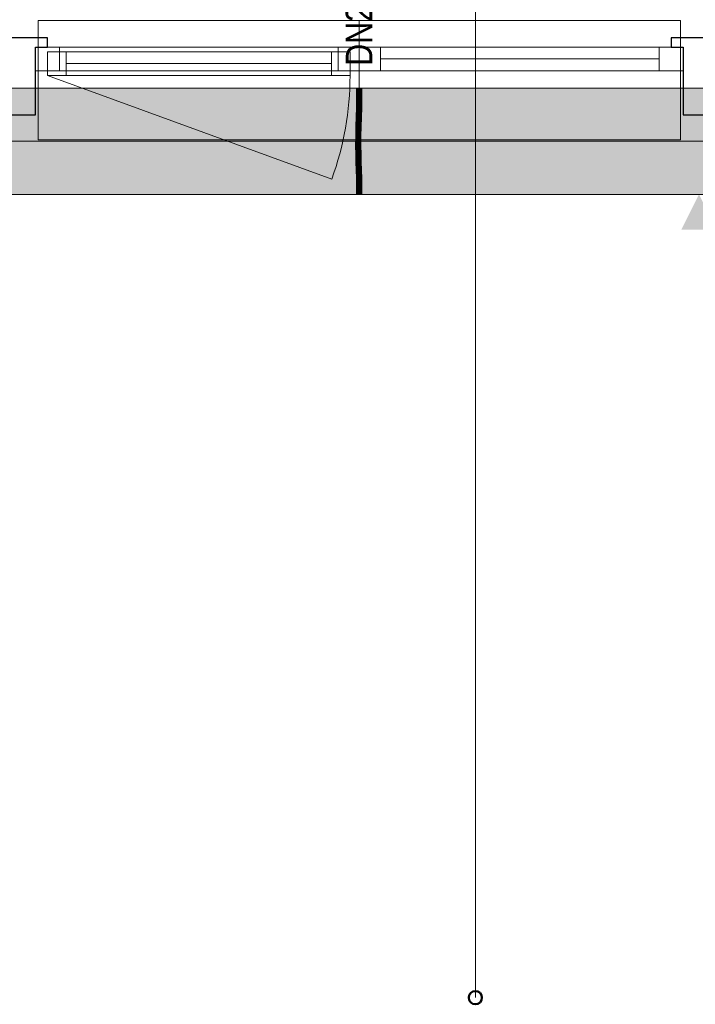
# Model space of a CAD drawing. Extents: x -620 to 300, y 62 to 1107.
# Tile 93 of 256: x -234 to -183, y 927 to 1001. Entities that reach past the tile are written whole.
import ezdxf
from ezdxf.lldxf.tags import DXFTag

# ---------------------------------------------------------------- set-up
doc = ezdxf.new("R2010")
doc.units = 0
doc.layers.get('0').update_dxf_attribs({"lineweight": 35})
for name, color, linetype, lineweight, true_color in [('00_Beschriftung UZ', 3, 'Continuous', 13, 0x00ff00), ('30 -33 Aussenwände- 7 Fassade_ Elemente', 7, 'Continuous', 9, 0x00aacc), ('30 -35 Decken- 1 Konstruktion-Träger- Stahlbeton', 7, 'grob-A06G9FRA8I', 13, 0x33aa00), ('70 -75 Raumstempel-2 Verweislinie', 1, 'Continuous', 9, 0xff0000), ('E_Leerrohr 20', 7, 'Continuous', 13, 0xcc0099), ('E_Leerrohr 20-Shading', 7, 'Continuous', 13, 0xcc0099)]:
    doc.layers.add(name, color=color, linetype=linetype, lineweight=lineweight, true_color=true_color)
doc.layers.add('70 -71 Achsen- 1 Gebäudeachsen', color=7, linetype='STRICHPUNKT2-A06G9FR98I', lineweight=18)
doc.layers.add('Detailelementbeschriftung', color=7, linetype='Continuous', lineweight=9)
doc.layers.add('iwb_Schraffur_Unterzug', color=7, linetype='Continuous', lineweight=5, true_color=0xffffcc, plot=False)
doc.styles.get("Standard").update_dxf_attribs({"font": 'ARIALN.TTF'})
tags = doc.linetypes.add('grob-A06G9FRA8I', pattern=[14, 3, -8, 3]).pattern_tags.tags
tags[8:9] = [DXFTag(74, 4), DXFTag(75, 0), DXFTag(340, '0'), DXFTag(46, 0.0), DXFTag(50, 0.0), DXFTag(44, 0.0), DXFTag(45, 0.0)]
tags[6:7] = [DXFTag(74, 4), DXFTag(75, 0), DXFTag(340, '0'), DXFTag(46, 0.0), DXFTag(50, 0.0), DXFTag(44, 0.0), DXFTag(45, 0.0)]
tags[4:5] = [DXFTag(74, 4), DXFTag(75, 0), DXFTag(340, '0'), DXFTag(46, 0.0), DXFTag(50, 0.0), DXFTag(44, 0.0), DXFTag(45, 0.0)]
tags = doc.linetypes.add('STRICHPUNKT2', pattern=[12.7, 6.35, -3.175, 0, -3.175]).pattern_tags.tags
tags[10:11] = [DXFTag(74, 4), DXFTag(75, 0), DXFTag(340, '0'), DXFTag(46, 0.0), DXFTag(50, 0.0), DXFTag(44, 0.0), DXFTag(45, 0.0)]
tags[8:9] = [DXFTag(74, 4), DXFTag(75, 0), DXFTag(340, '0'), DXFTag(46, 0.0), DXFTag(50, 0.0), DXFTag(44, 0.0), DXFTag(45, 0.0)]
tags[6:7] = [DXFTag(74, 4), DXFTag(75, 0), DXFTag(340, '0'), DXFTag(46, 0.0), DXFTag(50, 0.0), DXFTag(44, 0.0), DXFTag(45, 0.0)]
tags[4:5] = [DXFTag(74, 4), DXFTag(75, 0), DXFTag(340, '0'), DXFTag(46, 0.0), DXFTag(50, 0.0), DXFTag(44, 0.0), DXFTag(45, 0.0)]
tags = doc.linetypes.add('STRICHPUNKT2-A06G9FR98I', pattern=[12.7, 6.35, -3.175, 0, -3.175]).pattern_tags.tags
tags[10:11] = [DXFTag(74, 4), DXFTag(75, 0), DXFTag(340, '0'), DXFTag(46, 0.0), DXFTag(50, 0.0), DXFTag(44, 0.0), DXFTag(45, 0.0)]
tags[8:9] = [DXFTag(74, 4), DXFTag(75, 0), DXFTag(340, '0'), DXFTag(46, 0.0), DXFTag(50, 0.0), DXFTag(44, 0.0), DXFTag(45, 0.0)]
tags[6:7] = [DXFTag(74, 4), DXFTag(75, 0), DXFTag(340, '0'), DXFTag(46, 0.0), DXFTag(50, 0.0), DXFTag(44, 0.0), DXFTag(45, 0.0)]
tags[4:5] = [DXFTag(74, 4), DXFTag(75, 0), DXFTag(340, '0'), DXFTag(46, 0.0), DXFTag(50, 0.0), DXFTag(44, 0.0), DXFTag(45, 0.0)]

# ---------------------------------------------------------------- blocks, each defined once
blk = doc.blocks.new('Shading-A06G9FNX8I', base_point=(-207.937, 993.149))
at = {"layer": 'E_Leerrohr 20-Shading', "color": 223, "true_color": 0xc67fb4}
for points in [[(-208.218, 996.053), (-208.277, 996.053), (-208.224, 995.33), (-208.283, 995.331)], [(-207.877, 996.053), (-207.935, 996.053), (-207.883, 995.325), (-207.941, 995.326)], [(-208.224, 995.33), (-208.283, 995.331), (-208.241, 994.607), (-208.298, 994.608)], [(-208.24, 994.607), (-208.224, 995.33), (-208.241, 994.607)], [(-207.887, 995.325), (-207.941, 995.326), (-207.913, 994.599), (-207.957, 994.6)], [(-207.898, 994.599), (-207.883, 995.325), (-207.913, 994.599), (-207.887, 995.325)], [(-208.241, 994.607), (-208.298, 994.608), (-208.264, 993.883), (-208.318, 993.884)], [(-208.264, 993.883), (-208.26, 993.882), (-208.241, 994.607), (-208.24, 994.607)], [(-208.26, 993.882), (-208.259, 993.882), (-208.24, 994.607)], [(-207.938, 994.6), (-207.957, 994.6), (-207.963, 993.874), (-207.976, 993.875)], [(-207.947, 993.874), (-207.913, 994.599), (-207.963, 993.874), (-207.938, 994.6)], [(-207.918, 993.873), (-207.898, 994.599), (-207.947, 993.874), (-207.913, 994.599)], [(-208.337, 993.158), (-208.272, 993.608), (-208.318, 993.884), (-208.264, 993.883)], [(-208.288, 993.157), (-208.282, 993.287), (-208.337, 993.158), (-208.272, 993.608)], [(-208.278, 993.157), (-208.265, 993.656), (-208.288, 993.157)], [(-208.272, 993.608), (-208.282, 993.287), (-208.266, 993.647), (-208.268, 993.592)], [(-208.264, 993.883), (-208.272, 993.608), (-208.26, 993.882), (-208.266, 993.647)], [(-208.268, 993.592), (-208.265, 993.656), (-208.266, 993.647)], [(-208.266, 993.647), (-208.265, 993.656), (-208.26, 993.882), (-208.259, 993.882)], [(-207.963, 993.874), (-207.976, 993.875), (-207.988, 993.151), (-207.995, 993.151)], [(-207.98, 993.15), (-207.947, 993.874), (-207.988, 993.151), (-207.963, 993.874)], [(-207.937, 993.149), (-207.918, 993.873), (-207.98, 993.15), (-207.947, 993.874)], [(-208.288, 993.157), (-208.337, 993.158), (-208.311, 992.431), (-208.35, 992.431)], [(-208.292, 992.431), (-208.278, 993.157), (-208.311, 992.431), (-208.288, 993.157)], [(-208.006, 992.427), (-207.988, 993.151), (-208.009, 992.427), (-207.993, 993.151)], [(-207.993, 993.151), (-207.995, 993.151), (-208.009, 992.427)], [(-208.003, 992.427), (-207.98, 993.15), (-208.006, 992.427), (-207.988, 993.151)], [(-208.003, 992.427), (-208.002, 992.427), (-207.992, 992.755)], [(-208.002, 992.427), (-207.98, 993.15), (-207.992, 992.755)], [(-208.002, 992.427), (-207.95, 992.427), (-207.98, 993.15), (-207.937, 993.149)], [(-208.316, 991.704), (-208.313, 992.07), (-208.354, 991.704), (-208.352, 992.07)], [(-208.313, 992.07), (-208.311, 992.431), (-208.352, 992.07), (-208.35, 992.431)], [(-208.295, 991.704), (-208.292, 992.431), (-208.316, 991.704), (-208.311, 992.431)], [(-208.008, 991.705), (-208.005, 992.064), (-208.012, 991.705), (-208.011, 992.065)], [(-208.011, 992.065), (-208.009, 992.065), (-208.009, 992.427), (-208.006, 992.427)], [(-208.009, 992.065), (-208.005, 992.064), (-208.006, 992.427), (-208.003, 992.427)], [(-208.008, 991.705), (-207.954, 991.705), (-208.005, 992.064), (-207.952, 992.064)], [(-208.005, 992.064), (-207.952, 992.064), (-208.002, 992.427), (-207.95, 992.427)], [(-208.005, 992.064), (-208.002, 992.427), (-208.005, 992.138)], [(-208.002, 992.427), (-208.003, 992.427), (-208.005, 992.138)], [(-208.316, 991.704), (-208.354, 991.704), (-208.303, 991.093), (-208.346, 991.092)], [(-208.303, 991.093), (-208.346, 991.092), (-208.277, 990.483), (-208.331, 990.482)], [(-208.287, 991.093), (-208.295, 991.704), (-208.303, 991.093), (-208.316, 991.704)], [(-208.272, 990.484), (-208.287, 991.093), (-208.277, 990.483), (-208.303, 991.093)], [(-208.008, 991.705), (-208.012, 991.705), (-207.995, 991.099), (-208.004, 991.099)], [(-207.946, 991.1), (-207.954, 991.705), (-207.995, 991.099), (-208.008, 991.705)], [(-207.969, 990.492), (-207.995, 991.099), (-207.989, 990.491), (-208.004, 991.099)], [(-208.004, 991.099), (-208.004, 991.099), (-207.989, 990.491)], [(-207.931, 990.493), (-207.946, 991.1), (-207.969, 990.492), (-207.995, 991.099)], [(-208.331, 990.482), (-208.31, 990.314), (-208.277, 990.483), (-208.269, 990.315)], [(-208.31, 990.314), (-208.331, 990.482), (-208.326, 990.314)], [(-208.313, 989.873), (-208.254, 989.875), (-208.326, 990.314), (-208.31, 990.314)], [(-208.31, 990.314), (-208.254, 989.875), (-208.269, 990.315), (-208.265, 990.245)], [(-208.265, 990.245), (-208.272, 990.484), (-208.277, 990.483)], [(-207.984, 990.317), (-207.96, 990.317), (-207.989, 990.491), (-207.969, 990.492)], [(-207.971, 989.883), (-207.938, 989.884), (-207.984, 990.317), (-207.96, 990.317)], [(-207.96, 990.317), (-207.926, 990.318), (-207.969, 990.492), (-207.931, 990.493)], [(-207.938, 989.884), (-207.913, 989.885), (-207.96, 990.317), (-207.926, 990.318)], [(-208.254, 989.875), (-208.313, 989.873), (-208.236, 989.267), (-208.295, 989.265)], [(-207.938, 989.884), (-207.971, 989.883), (-207.908, 989.275), (-207.954, 989.274)], [(-207.895, 989.275), (-207.913, 989.885), (-207.908, 989.275), (-207.938, 989.884)], [(-208.237, 989.267), (-208.295, 989.265), (-208.224, 988.66), (-208.282, 988.659)], [(-208.223, 988.66), (-208.236, 989.267), (-208.224, 988.66), (-208.237, 989.267)], [(-207.908, 989.275), (-207.954, 989.274), (-207.886, 988.665), (-207.94, 988.664)], [(-207.882, 988.665), (-207.895, 989.275), (-207.886, 988.665), (-207.908, 989.275)], [(-208.224, 988.66), (-208.282, 988.659), (-208.222, 988.053), (-208.277, 988.053)], [(-208.222, 988.053), (-208.22, 988.053), (-208.224, 988.66), (-208.223, 988.66)], [(-208.22, 988.053), (-208.218, 988.053), (-208.223, 988.66)], [(-207.877, 988.053), (-207.886, 988.665), (-207.935, 988.053), (-207.94, 988.664)], [(-207.877, 988.053), (-207.882, 988.665), (-207.886, 988.665)]]:
    blk.add_solid(points, dxfattribs=at)
at = {"layer": 'E_Leerrohr 20-Shading', "color": 231, "true_color": 0xe17fc9}
for points in [[(-208.077, 996.053), (-208.218, 996.053), (-208.083, 995.328), (-208.224, 995.33)], [(-208.077, 996.053), (-208.083, 995.328), (-208.078, 995.328)], [(-208.078, 995.328), (-208.072, 995.328), (-208.077, 996.053)], [(-208.072, 995.328), (-207.941, 995.326), (-208.077, 996.053), (-207.935, 996.053)], [(-208.083, 995.328), (-208.224, 995.33), (-208.098, 994.603), (-208.24, 994.607)], [(-208.083, 995.328), (-208.098, 994.603), (-208.094, 994.603)], [(-208.094, 994.603), (-208.083, 994.603), (-208.083, 995.328), (-208.078, 995.328)], [(-208.078, 995.328), (-208.083, 994.603), (-208.072, 995.328), (-208.061, 994.603)], [(-208.061, 994.603), (-207.957, 994.6), (-208.072, 995.328), (-207.941, 995.326)], [(-208.12, 994.604), (-208.24, 994.607), (-208.131, 993.879), (-208.259, 993.882)], [(-208.118, 993.879), (-208.098, 994.603), (-208.131, 993.879), (-208.12, 994.604)], [(-208.098, 994.603), (-208.118, 993.879), (-208.116, 993.879)], [(-208.106, 993.878), (-208.094, 994.603), (-208.116, 993.879), (-208.098, 994.603)], [(-208.106, 993.878), (-208.089, 993.878), (-208.094, 994.603), (-208.083, 994.603)], [(-208.083, 994.603), (-208.089, 993.878), (-208.061, 994.603), (-208.047, 993.877)], [(-208.047, 993.877), (-207.976, 993.875), (-208.061, 994.603), (-207.957, 994.6)], [(-208.265, 993.656), (-208.278, 993.157), (-208.256, 993.156)], [(-208.265, 993.656), (-208.142, 993.173), (-208.259, 993.882), (-208.131, 993.879)], [(-208.256, 993.156), (-208.142, 993.154), (-208.265, 993.656), (-208.142, 993.173)], [(-208.142, 993.173), (-208.137, 993.154), (-208.131, 993.879), (-208.118, 993.879)], [(-208.116, 993.879), (-208.118, 993.879), (-208.133, 993.154), (-208.137, 993.154)], [(-208.119, 993.153), (-208.106, 993.878), (-208.133, 993.154), (-208.116, 993.879)], [(-208.111, 993.614), (-208.119, 993.153), (-208.091, 993.614), (-208.094, 993.153)], [(-208.106, 993.878), (-208.111, 993.614), (-208.089, 993.878), (-208.091, 993.614)], [(-208.089, 993.878), (-208.094, 993.153), (-208.047, 993.877), (-208.034, 993.151)], [(-208.034, 993.151), (-207.995, 993.151), (-208.047, 993.877), (-207.976, 993.875)], [(-208.256, 993.156), (-208.278, 993.157), (-208.246, 992.43), (-208.292, 992.431)], [(-208.246, 992.43), (-208.15, 992.429), (-208.256, 993.156), (-208.142, 993.154)], [(-208.15, 992.429), (-208.137, 993.154), (-208.142, 993.154)], [(-208.133, 993.154), (-208.137, 993.154), (-208.147, 992.429), (-208.15, 992.429)], [(-208.129, 992.429), (-208.119, 993.153), (-208.147, 992.429), (-208.133, 993.154)], [(-208.142, 993.154), (-208.137, 993.154), (-208.142, 993.173)], [(-208.129, 992.429), (-208.098, 992.428), (-208.119, 993.153), (-208.094, 993.153)], [(-208.094, 993.153), (-208.098, 992.428), (-208.034, 993.151), (-208.024, 992.428)], [(-208.034, 993.151), (-208.024, 992.428), (-207.996, 993.151), (-208.017, 992.428)], [(-208.017, 992.428), (-208.009, 992.427), (-207.996, 993.151), (-207.995, 993.151)], [(-208.246, 992.43), (-208.292, 992.431), (-208.244, 991.704), (-208.295, 991.704)], [(-208.152, 992.068), (-208.15, 992.429), (-208.245, 992.069), (-208.246, 992.43)], [(-208.245, 992.069), (-208.244, 991.704), (-208.165, 992.068), (-208.16, 991.704)], [(-208.16, 991.704), (-208.154, 991.704), (-208.165, 992.068), (-208.152, 992.068)], [(-208.134, 991.704), (-208.152, 992.068), (-208.154, 991.704)], [(-208.152, 992.068), (-208.131, 992.067), (-208.147, 992.429), (-208.129, 992.429)], [(-208.147, 992.429), (-208.15, 992.429), (-208.152, 992.068)], [(-208.152, 992.068), (-208.134, 991.704), (-208.131, 992.067)], [(-208.132, 991.901), (-208.134, 991.704), (-208.099, 991.901), (-208.099, 991.705)], [(-208.129, 992.429), (-208.132, 991.901), (-208.098, 992.428), (-208.099, 991.901)], [(-208.024, 992.428), (-208.098, 992.428), (-208.025, 991.705), (-208.099, 991.705)], [(-208.024, 992.428), (-208.025, 991.705), (-208.022, 991.809)], [(-208.025, 991.705), (-208.022, 991.705), (-208.022, 991.809)], [(-208.017, 992.428), (-208.024, 992.428), (-208.02, 992.324)], [(-208.02, 992.324), (-208.024, 992.428), (-208.024, 992.221)], [(-208.011, 992.065), (-208.02, 992.324), (-208.022, 991.705), (-208.024, 992.221)], [(-208.011, 992.065), (-208.022, 991.705), (-208.019, 991.705)], [(-208.009, 992.427), (-208.017, 992.428), (-208.011, 992.065), (-208.02, 992.324)], [(-208.015, 991.902), (-208.019, 991.705), (-208.011, 991.902), (-208.012, 991.705)], [(-208.011, 992.065), (-208.015, 991.902), (-208.011, 991.902)], [(-208.244, 991.704), (-208.295, 991.704), (-208.25, 991.094), (-208.287, 991.093)], [(-208.25, 991.094), (-208.287, 991.093), (-208.26, 990.484), (-208.272, 990.484)], [(-208.26, 990.484), (-208.131, 990.487), (-208.25, 991.094), (-208.147, 991.096)], [(-208.25, 991.094), (-208.147, 991.096), (-208.244, 991.704), (-208.16, 991.704)], [(-208.16, 991.704), (-208.147, 991.096), (-208.157, 991.704), (-208.146, 991.096)], [(-208.146, 991.096), (-208.154, 991.704), (-208.157, 991.704)], [(-208.134, 991.704), (-208.154, 991.704), (-208.132, 991.096), (-208.146, 991.096)], [(-208.131, 990.487), (-208.146, 991.096), (-208.147, 991.096)], [(-208.132, 991.096), (-208.146, 991.096), (-208.128, 990.487), (-208.131, 990.487)], [(-208.132, 991.096), (-208.097, 991.097), (-208.134, 991.704), (-208.099, 991.705)], [(-208.128, 990.487), (-208.092, 990.488), (-208.132, 991.096), (-208.097, 991.097)], [(-208.025, 991.705), (-208.099, 991.705), (-208.04, 991.098), (-208.097, 991.097)], [(-208.037, 991.098), (-208.097, 991.097), (-208.055, 990.489), (-208.092, 990.488)], [(-208.028, 991.098), (-208.037, 991.098), (-208.038, 990.49), (-208.055, 990.489)], [(-208.037, 991.098), (-208.022, 991.705), (-208.04, 991.098), (-208.025, 991.705)], [(-208.028, 991.098), (-208.038, 990.49), (-208.017, 991.098), (-208.023, 990.49)], [(-208.022, 991.705), (-208.037, 991.098), (-208.023, 991.568)], [(-208.037, 991.098), (-208.028, 991.098), (-208.023, 991.568)], [(-208.012, 991.705), (-208.023, 991.568), (-208.017, 991.098), (-208.028, 991.098)], [(-208.022, 991.705), (-208.023, 991.568), (-208.019, 991.705)], [(-208.023, 991.568), (-208.012, 991.705), (-208.019, 991.705)], [(-208.017, 991.098), (-208.023, 990.49), (-208.004, 991.099), (-207.998, 990.491)], [(-208.012, 991.705), (-208.017, 991.098), (-208.004, 991.099)], [(-207.998, 990.491), (-207.989, 990.491), (-208.004, 991.099)], [(-208.26, 990.484), (-208.272, 990.484), (-208.265, 990.245)], [(-208.265, 990.245), (-208.113, 989.879), (-208.264, 990.315), (-208.126, 990.316)], [(-208.126, 990.316), (-208.131, 990.487), (-208.264, 990.315), (-208.26, 990.484)], [(-208.128, 990.487), (-208.131, 990.487), (-208.126, 990.316)], [(-208.126, 990.316), (-208.09, 990.216), (-208.128, 990.487), (-208.092, 990.488)], [(-208.113, 989.879), (-208.087, 989.88), (-208.126, 990.316), (-208.09, 990.216)], [(-208.055, 990.489), (-208.092, 990.488), (-208.057, 990.432)], [(-208.057, 990.432), (-208.092, 990.488), (-208.066, 990.149), (-208.09, 990.216)], [(-208.046, 990.094), (-208.04, 990.405), (-208.066, 990.149), (-208.057, 990.432)], [(-208.04, 990.405), (-208.038, 990.49), (-208.057, 990.432), (-208.055, 990.489)], [(-208.024, 990.381), (-208.04, 990.405), (-208.028, 990.043), (-208.046, 990.094)], [(-208.023, 990.49), (-208.038, 990.49), (-208.024, 990.381), (-208.04, 990.405)], [(-208.028, 990.043), (-207.993, 989.943), (-208.024, 990.381), (-207.996, 990.336)], [(-208.024, 990.381), (-207.996, 990.336), (-208.023, 990.49), (-207.998, 990.491)], [(-207.996, 990.336), (-207.984, 990.317), (-207.998, 990.491), (-207.989, 990.491)], [(-207.993, 989.943), (-207.991, 989.937), (-207.996, 990.336), (-207.984, 990.317)], [(-207.991, 989.937), (-207.971, 989.883), (-207.984, 990.317)], [(-208.113, 989.879), (-208.265, 990.245), (-208.254, 989.875)], [(-208.113, 989.879), (-208.254, 989.875), (-208.095, 989.27), (-208.236, 989.267)], [(-208.087, 989.88), (-208.113, 989.879), (-208.082, 989.271), (-208.095, 989.27)], [(-208.066, 990.149), (-208.09, 990.216), (-208.075, 989.88), (-208.087, 989.88)], [(-208.075, 989.88), (-208.087, 989.88), (-208.084, 989.569)], [(-208.051, 989.881), (-208.075, 989.88), (-208.082, 989.271), (-208.084, 989.569)], [(-208.051, 989.881), (-208.082, 989.271), (-208.063, 989.271)], [(-208.051, 989.881), (-208.046, 990.094), (-208.075, 989.88), (-208.066, 990.149)], [(-208.051, 989.881), (-208.063, 989.271), (-208.03, 989.881), (-208.037, 989.272)], [(-208.028, 990.043), (-208.046, 990.094), (-208.03, 989.881), (-208.051, 989.881)], [(-208.037, 989.272), (-208.001, 989.273), (-208.03, 989.881), (-207.991, 989.882)], [(-208.03, 989.881), (-207.992, 989.882), (-208.028, 990.043), (-207.993, 989.943)], [(-208.001, 989.273), (-207.954, 989.274), (-207.991, 989.882), (-207.971, 989.883)], [(-207.992, 989.882), (-207.991, 989.882), (-207.993, 989.943), (-207.991, 989.937)], [(-207.991, 989.882), (-207.971, 989.883), (-207.991, 989.937)], [(-208.095, 989.27), (-208.236, 989.267), (-208.082, 988.662), (-208.223, 988.66)], [(-208.079, 988.662), (-208.078, 988.662), (-208.095, 989.27), (-208.082, 989.271)], [(-208.095, 989.27), (-208.095, 989.27), (-208.079, 988.662), (-208.082, 988.662)], [(-208.063, 989.271), (-208.082, 989.271), (-208.073, 988.662), (-208.078, 988.662)], [(-208.037, 989.272), (-208.063, 989.271), (-208.043, 988.662), (-208.073, 988.662)], [(-208.01, 988.663), (-208.001, 989.273), (-208.043, 988.662), (-208.037, 989.272)], [(-208.01, 988.663), (-207.94, 988.664), (-208.001, 989.273), (-207.954, 989.274)], [(-208.082, 988.662), (-208.223, 988.66), (-208.077, 988.053), (-208.218, 988.053)], [(-208.082, 988.662), (-208.077, 988.369), (-208.079, 988.662), (-208.078, 988.597)], [(-208.082, 988.662), (-208.077, 988.053), (-208.077, 988.369)], [(-208.078, 988.662), (-208.079, 988.662), (-208.078, 988.597)], [(-208.073, 988.662), (-208.078, 988.662), (-208.074, 988.438)], [(-208.078, 988.597), (-208.074, 988.411), (-208.078, 988.662), (-208.074, 988.438)], [(-208.077, 988.369), (-208.075, 988.241), (-208.078, 988.597), (-208.074, 988.411)], [(-208.067, 988.053), (-208.074, 988.411), (-208.077, 988.053)], [(-208.077, 988.053), (-208.075, 988.241), (-208.077, 988.369)], [(-208.01, 988.663), (-208.073, 988.662), (-208.067, 988.053), (-208.074, 988.438)], [(-208.074, 988.411), (-208.067, 988.053), (-208.074, 988.438)], [(-208.01, 988.663), (-208.067, 988.053), (-208.018, 988.053)], [(-208.018, 988.053), (-207.935, 988.053), (-208.01, 988.663), (-207.94, 988.664)]]:
    blk.add_solid(points, dxfattribs=at)
blk = doc.blocks.new('Shading-A06G9FNZ8I', base_point=(-208.071, 988.053))
at = {"layer": 'E_Leerrohr 20-Shading', "color": 213, "true_color": 0xd67fc0}
for points in [[(-208.077, 988.663), (-208.077, 988.841), (-208.277, 988.053), (-208.277, 988.841)], [(-208.077, 988.663), (-207.989, 988.395), (-208.077, 988.841), (-207.982, 988.841)], [(-207.989, 988.395), (-207.877, 988.053), (-207.982, 988.841), (-207.877, 988.841)], [(-208.077, 988.663), (-208.277, 988.053), (-208.089, 988.053)], [(-208.089, 988.053), (-208.082, 988.053), (-208.077, 988.663), (-208.077, 988.421)], [(-208.082, 988.053), (-208.077, 988.053), (-208.077, 988.421)], [(-208.071, 988.053), (-207.994, 988.053), (-208.077, 988.663), (-207.989, 988.395)], [(-208.077, 988.663), (-208.077, 988.053), (-208.071, 988.053)], [(-207.994, 988.053), (-207.877, 988.053), (-207.989, 988.395)], [(-208.077, 988.053), (-208.407, 988.053), (-208.077, 988.041), (-208.407, 988.041)], [(-208.005, 988.053), (-208.077, 988.053), (-208.005, 988.041), (-208.077, 988.041)], [(-207.747, 988.041), (-207.747, 988.053), (-208.005, 988.041), (-208.005, 988.053)]]:
    blk.add_solid(points, dxfattribs=at)
blk = doc.blocks.new('Shading-A06G9FO18I', base_point=(-208.077, 996.053))
at = {"layer": 'E_Leerrohr 20-Shading', "color": 213, "true_color": 0xd67fc0}
for points in [[(-208.407, 996.053), (-208.077, 996.053), (-208.407, 996.065), (-208.077, 996.065)], [(-208.277, 995.265), (-208.077, 995.265), (-208.277, 996.053), (-208.077, 996.053)], [(-208.077, 996.065), (-208.077, 996.053), (-207.985, 996.065), (-207.985, 996.053)], [(-208.077, 996.053), (-208.077, 995.265), (-207.877, 996.053), (-207.888, 995.265)], [(-207.985, 996.053), (-207.747, 996.053), (-207.985, 996.065), (-207.747, 996.065)], [(-207.888, 995.265), (-207.877, 995.265), (-207.877, 996.053)]]:
    blk.add_solid(points, dxfattribs=at)
blk = doc.blocks.new('Referenz-A06G9FRB8I')
at = {"layer": '00_Beschriftung UZ', "color": 0, "lineweight": 0}
for points in [[(-183.807, 990.724), (-182.475, 988.053), (-181.137, 990.722)], [(-183.807, 985.383), (-182.475, 988.053), (-181.137, 985.384)]]:
    blk.add_solid(points, dxfattribs=at)
at = {"layer": '30 -33 Aussenwände- 7 Fassade_ Elemente', "color": 0}
for p, q in [((-232.275, 1001.153), (-208.075, 1001.153)), ((-232.275, 999.153), (-232.275, 1001.153)), ((-208.075, 1001.153), (-208.075, 999.153)), ((-208.075, 1001.153), (-183.875, 1001.153)), ((-183.875, 1001.153), (-183.875, 999.153)), ((-232.275, 999.153), (-230.675, 999.153)), ((-232.275, 997.353), (-232.275, 999.153)), ((-231.575, 997.003), (-231.575, 998.803)), ((-231.575, 998.803), (-230.175, 998.803)), ((-230.675, 999.153), (-230.675, 997.353)), ((-230.675, 999.153), (-209.675, 999.153)), ((-230.175, 997.003), (-230.175, 998.803)), ((-230.175, 998.803), (-210.175, 998.803)), ((-210.175, 998.803), (-208.775, 998.803)), ((-210.175, 998.803), (-210.175, 997.003)), ((-208.075, 999.153), (-209.675, 999.153)), ((-209.675, 999.153), (-209.675, 997.353)), ((-208.775, 998.803), (-208.775, 997.003)), ((-208.075, 999.153), (-206.475, 999.153)), ((-208.075, 997.353), (-208.075, 999.153)), ((-206.475, 997.353), (-206.475, 999.153)), ((-206.475, 999.153), (-185.475, 999.153)), ((-185.475, 999.153), (-185.475, 997.353)), ((-183.875, 999.153), (-185.475, 999.153)), ((-183.875, 997.353), (-183.875, 999.153)), ((-230.175, 997.903), (-210.175, 997.903)), ((-185.475, 998.253), (-206.475, 998.253)), ((-232.275, 997.353), (-232.275, 992.153)), ((-230.675, 997.353), (-232.275, 997.353)), ((-230.175, 997.003), (-231.575, 997.003)), ((-210.175, 997.003), (-230.175, 997.003)), ((-208.775, 997.003), (-210.175, 997.003)), ((-209.675, 997.353), (-208.075, 997.353)), ((-206.475, 997.353), (-208.075, 997.353)), ((-208.075, 992.153), (-208.075, 997.353)), ((-185.475, 997.353), (-206.475, 997.353)), ((-185.475, 997.353), (-183.875, 997.353)), ((-183.875, 992.153), (-183.875, 997.353)), ((-232.275, 992.153), (-208.075, 992.153)), ((-208.075, 992.153), (-183.875, 992.153))]:
    blk.add_line(p, q, dxfattribs=at)
at = {"layer": '30 -33 Aussenwände- 7 Fassade_ Elemente', "color": 0, "linetype": 'Continuous', "lineweight": -2, "ltscale": 0.25}
for p, q in [((-231.575, 999.853), (-235.775, 999.853)), ((-231.575, 999.153), (-231.575, 999.853)), ((-184.575, 999.853), (-184.575, 999.153)), ((-180.375, 999.853), (-184.575, 999.853)), ((-232.475, 994.053), (-232.475, 999.153)), ((-232.475, 999.153), (-231.575, 999.153)), ((-184.575, 999.153), (-183.675, 999.153)), ((-183.675, 999.153), (-183.675, 994.053)), ((-234.875, 994.053), (-232.475, 994.053)), ((-183.675, 994.053), (-181.275, 994.053))]:
    blk.add_line(p, q, dxfattribs=at)
at = {"layer": '30 -33 Aussenwände- 7 Fassade_ Elemente', "color": 0, "linetype": 'Continuous', "lineweight": 18, "ltscale": 0.18}
for p, q in [((-232.475, 997.353), (-232.475, 999.153)), ((-232.475, 999.153), (-230.675, 999.153)), ((-231.575, 997.003), (-231.575, 998.803)), ((-231.575, 998.803), (-230.175, 998.803)), ((-230.675, 999.153), (-230.675, 997.353)), ((-230.175, 998.803), (-230.175, 997.003)), ((-210.175, 998.803), (-208.775, 998.803)), ((-210.175, 997.003), (-210.175, 998.803)), ((-209.675, 999.153), (-208.075, 999.153)), ((-209.675, 997.353), (-209.675, 999.153)), ((-208.775, 998.803), (-208.775, 997.003)), ((-208.075, 997.353), (-208.075, 999.153)), ((-208.075, 999.153), (-206.475, 999.153)), ((-206.475, 999.153), (-206.475, 997.353)), ((-185.475, 997.353), (-185.475, 999.153)), ((-185.475, 999.153), (-183.675, 999.153)), ((-183.675, 999.153), (-183.675, 997.353)), ((-210.175, 997.903), (-230.175, 997.903)), ((-206.475, 998.253), (-185.475, 998.253)), ((-230.675, 997.353), (-232.475, 997.353)), ((-230.175, 997.003), (-231.575, 997.003)), ((-208.775, 997.003), (-210.175, 997.003)), ((-208.075, 997.353), (-209.675, 997.353)), ((-206.475, 997.353), (-208.075, 997.353)), ((-183.675, 997.353), (-185.475, 997.353))]:
    blk.add_line(p, q, dxfattribs=at)
at = {"layer": '30 -33 Aussenwände- 7 Fassade_ Elemente', "color": 0, "linetype": 'Continuous', "ltscale": 0.13}
for p, q in [((-232.475, 997.353), (-232.475, 999.153)), ((-232.475, 999.153), (-208.075, 999.153)), ((-231.575, 997.003), (-231.575, 998.803)), ((-231.575, 998.803), (-208.775, 998.803)), ((-208.775, 998.803), (-208.775, 997.003)), ((-208.075, 997.353), (-208.075, 999.153)), ((-208.075, 999.153), (-183.675, 999.153)), ((-183.675, 999.153), (-183.675, 997.353)), ((-208.075, 997.353), (-232.475, 997.353)), ((-208.775, 997.003), (-231.575, 997.003)), ((-183.675, 997.353), (-208.075, 997.353)), ((-286.075, 988.053), (-130.075, 988.053))]:
    blk.add_line(p, q, dxfattribs=at)
at = {"layer": '30 -33 Aussenwände- 7 Fassade_ Elemente', "color": 0, "linetype": 'grob-A06G9FRA8I', "ltscale": 0.13}
blk.add_line((-231.575, 997.003), (-210.15, 989.205), dxfattribs=at)
blk.add_ellipse((-231.575, 997.003), major_axis=(21.425, -7.798), ratio=1, start_param=0, end_param=0.349066, dxfattribs=at)
at = {"layer": '30 -35 Decken- 1 Konstruktion-Träger- Stahlbeton', "color": 0}
for p, q in [((-129.575, 996.053), (-538.628, 996.053)), ((-129.575, 988.053), (-538.628, 988.053))]:
    blk.add_line(p, q, dxfattribs=at)
at = {"layer": '70 -71 Achsen- 1 Gebäudeachsen', "color": 0, "linetype": 'STRICHPUNKT2-A06G9FR98I', "ltscale": 0.18}
blk.add_line((-538.628, 992.053), (75.968, 992.053), dxfattribs=at)
at = {"layer": '70 -75 Raumstempel-2 Verweislinie', "color": 0}
blk.add_line((-199.328, 927.535), (-199.328, 1066.641), dxfattribs=at)
at = {"layer": '70 -75 Raumstempel-2 Verweislinie', "color": 0, "linetype": 'ByBlock', "lineweight": 50, "ltscale": 0.5}
blk.add_circle((-199.328, 927.535), 0.5, dxfattribs=at)
blk = doc.blocks.new('Referenz-A06G9FRD8I')
at = {"layer": 'iwb_Schraffur_Unterzug', "linetype": 'Continuous', "ltscale": 0.13}
for points in [[(-538.628, 996.053), (75.968, 996.053), (75.968, 994.399)], [(-538.628, 996.053), (75.968, 994.399), (-538.628, 993.695)], [(-538.628, 993.695), (75.968, 994.399), (75.968, 989.708)], [(-538.628, 993.695), (75.968, 989.708), (-538.628, 990.412)], [(-538.628, 990.412), (75.968, 989.708), (75.968, 988.053)], [(-538.628, 990.412), (75.968, 988.053), (-538.628, 988.053)]]:
    blk.add_solid(points, dxfattribs=at)
blk = doc.blocks.new('Flexrohr-A06G9FZH8I')
at = {"color": 0, "linetype": 'ByBlock', "lineweight": -2, "ltscale": 0.13}
for p, q in [((-208.277, 996.053), (-208.283, 995.331)), ((-208.277, 996.053), (-207.877, 996.053)), ((-208.268, 995.655), (-207.892, 995.652)), ((-207.877, 996.053), (-207.883, 995.325)), ((-208.283, 995.331), (-208.298, 994.608)), ((-208.281, 994.857), (-207.905, 994.849)), ((-208.272, 995.256), (-207.896, 995.25)), ((-207.883, 995.325), (-207.898, 994.599)), ((-208.298, 994.608), (-208.318, 993.884)), ((-208.301, 994.058), (-207.925, 994.049)), ((-208.29, 994.458), (-207.914, 994.449)), ((-207.898, 994.599), (-207.918, 993.873)), ((-208.318, 993.884), (-208.337, 993.158)), ((-208.322, 993.258), (-207.946, 993.249)), ((-208.312, 993.658), (-207.936, 993.649)), ((-207.918, 993.873), (-207.937, 993.149)), ((-208.337, 993.158), (-208.35, 992.431)), ((-208.33, 992.857), (-207.954, 992.851)), ((-207.937, 993.149), (-207.95, 992.427)), ((-208.35, 992.431), (-208.354, 991.704)), ((-208.34, 992.055), (-207.964, 992.053)), ((-208.338, 992.456), (-207.962, 992.452)), ((-207.95, 992.427), (-207.954, 991.705)), ((-208.354, 991.704), (-208.346, 991.092)), ((-208.346, 991.092), (-208.331, 990.482)), ((-208.341, 991.653), (-207.965, 991.655)), ((-208.336, 991.251), (-207.96, 991.257)), ((-207.954, 991.705), (-207.946, 991.1)), ((-207.946, 991.1), (-207.931, 990.493)), ((-208.331, 990.482), (-208.313, 989.873)), ((-208.328, 990.85), (-207.952, 990.858)), ((-208.318, 990.449), (-207.942, 990.459)), ((-207.931, 990.493), (-207.913, 989.885)), ((-208.313, 989.873), (-208.295, 989.265)), ((-208.306, 990.049), (-207.93, 990.06)), ((-208.294, 989.649), (-207.918, 989.66)), ((-207.913, 989.885), (-207.895, 989.275)), ((-208.295, 989.265), (-208.282, 988.659)), ((-208.283, 989.25), (-207.907, 989.259)), ((-208.274, 988.851), (-207.898, 988.858)), ((-207.895, 989.275), (-207.882, 988.665)), ((-208.282, 988.659), (-208.277, 988.053)), ((-208.268, 988.453), (-207.892, 988.457)), ((-207.882, 988.665), (-207.877, 988.053)), ((-208.277, 988.053), (-207.877, 988.053)), ((-208.265, 988.055), (-207.889, 988.055))]:
    blk.add_line(p, q, dxfattribs=at)
blk = doc.blocks.new('Einzeiliger Text-A06G9FZJ8I')
at = {"color": 0, "lineweight": -2, "insert": (-209.096, 997.742), "char_height": 2, "attachment_point": 1, "rotation": 90}
blk.add_mtext('{\\fArial Narrow;DN20 in UZ}', dxfattribs=at)
blk = doc.blocks.new('Enddeckel-A06G9FZL8I')
at = {"color": 0, "linetype": 'ByBlock', "lineweight": -2, "ltscale": 0.13}
for p, q in [((-208.277, 988.841), (-208.277, 988.053)), ((-208.159, 988.841), (-208.277, 988.841)), ((-207.994, 988.841), (-208.159, 988.841)), ((-207.877, 988.841), (-207.994, 988.841)), ((-207.877, 988.053), (-207.877, 988.841)), ((-208.407, 988.053), (-208.407, 988.041)), ((-208.213, 988.053), (-208.407, 988.053)), ((-208.213, 988.041), (-208.407, 988.041)), ((-208.159, 988.053), (-208.277, 988.053)), ((-207.94, 988.053), (-208.213, 988.053)), ((-207.94, 988.041), (-208.213, 988.041)), ((-207.994, 988.053), (-208.159, 988.053)), ((-207.877, 988.053), (-207.994, 988.053)), ((-207.747, 988.053), (-207.94, 988.053)), ((-207.747, 988.041), (-207.94, 988.041)), ((-207.747, 988.041), (-207.747, 988.053))]:
    blk.add_line(p, q, dxfattribs=at)
at = {"color": 0, "linetype": 'STRICHPUNKT2', "lineweight": 5, "ltscale": 0.13}
blk.add_line((-208.077, 988.053), (-208.077, 988.841), dxfattribs=at)
blk = doc.blocks.new('Enddeckel-A06G9FZN8I')
at = {"color": 0, "linetype": 'ByBlock', "lineweight": -2, "ltscale": 0.13}
for p, q in [((-208.407, 996.065), (-208.407, 996.053)), ((-208.407, 996.065), (-208.213, 996.065)), ((-208.407, 996.053), (-208.213, 996.053)), ((-208.277, 996.053), (-208.277, 995.265)), ((-208.277, 996.053), (-208.159, 996.053)), ((-208.213, 996.065), (-207.94, 996.065)), ((-208.213, 996.053), (-207.94, 996.053)), ((-208.159, 996.053), (-207.994, 996.053)), ((-207.994, 996.053), (-207.877, 996.053)), ((-207.94, 996.065), (-207.747, 996.065)), ((-207.94, 996.053), (-207.747, 996.053)), ((-207.877, 995.265), (-207.877, 996.053)), ((-207.747, 996.053), (-207.747, 996.065)), ((-208.277, 995.265), (-208.159, 995.265)), ((-208.159, 995.265), (-207.994, 995.265)), ((-207.994, 995.265), (-207.877, 995.265))]:
    blk.add_line(p, q, dxfattribs=at)
at = {"color": 0, "linetype": 'STRICHPUNKT2', "lineweight": 5, "ltscale": 0.13}
blk.add_line((-208.077, 996.053), (-208.077, 995.265), dxfattribs=at)

msp = doc.modelspace()

# ---------------------------------------------------------------- block references
at = {"color": 8, "lineweight": 25, "ltscale": 0.25, "true_color": 0x808080}
for name in ['Referenz-A06G9FRB8I', 'Referenz-A06G9FRD8I']:
    msp.add_blockref(name, (0, 0), dxfattribs=at)
at = {"layer": 'Detailelementbeschriftung', "ltscale": 0.13}
msp.add_blockref('Einzeiliger Text-A06G9FZJ8I', (0, 0), dxfattribs=at)
at = {"layer": 'E_Leerrohr 20'}
for name, p in [('Shading-A06G9FO18I', (-208.077, 996.053)), ('Shading-A06G9FNX8I', (-207.937, 993.149)), ('Shading-A06G9FNZ8I', (-208.071, 988.053))]:
    msp.add_blockref(name, p, dxfattribs=at)
at = {"layer": 'E_Leerrohr 20', "ltscale": 0.13}
for name in ['Enddeckel-A06G9FZN8I', 'Flexrohr-A06G9FZH8I', 'Enddeckel-A06G9FZL8I']:
    msp.add_blockref(name, (0, 0), dxfattribs=at)

doc.saveas('drawing.dxf')
